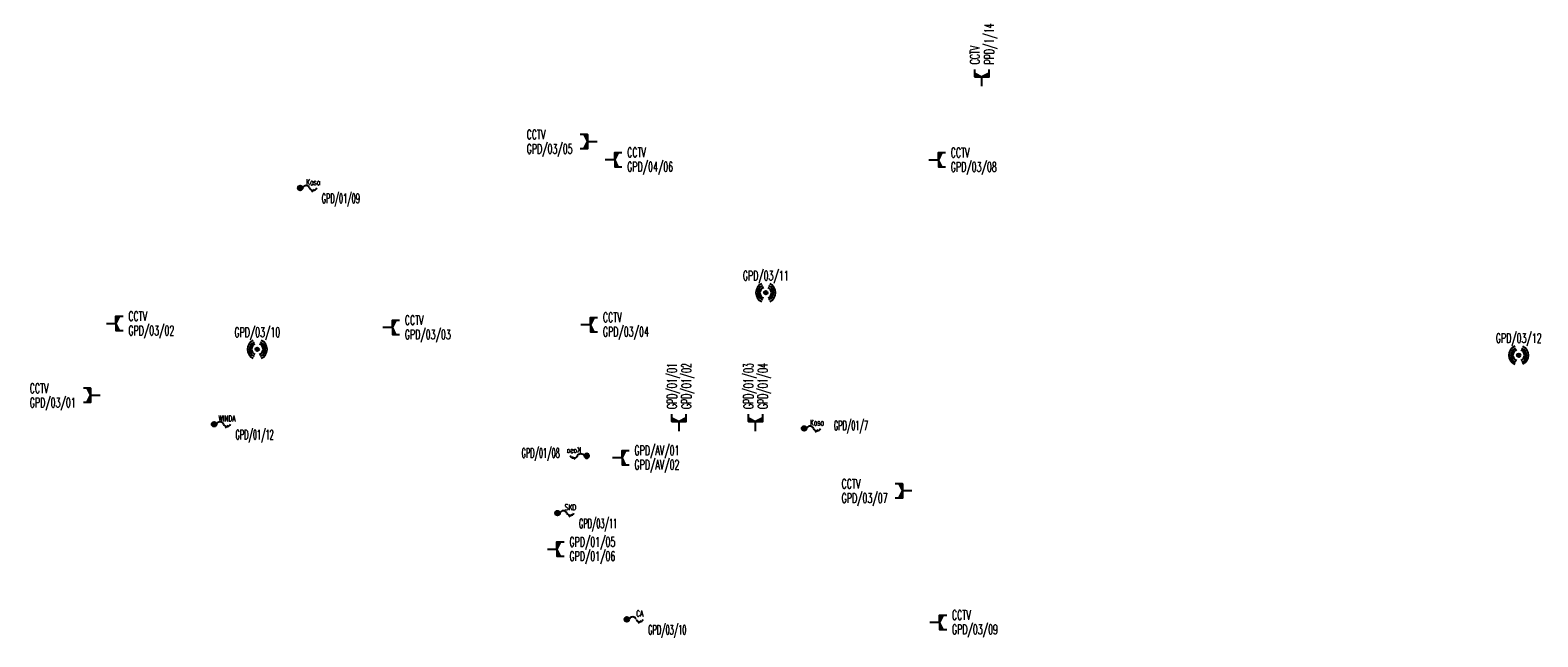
# Model space of a CAD drawing. Header units: millimetres. Extents: x 122179 to 292481, y 7094 to 104689.
# Tile 1 of 6: x 129906 to 158868, y 7275 to 18930. Entities that reach past the tile are written whole.
import ezdxf
from ezdxf.enums import TextEntityAlignment as Align

# ---------------------------------------------------------------- set-up
doc = ezdxf.new("R2010")
doc.units = ezdxf.units.MM
doc.header["$MEASUREMENT"] = 0
for name, color, linetype in [('_E_LAN', 7, 'Continuous'), ('_LAN', 2, 'Continuous'), ('_LAN_gniazda', 7, 'Continuous')]:
    doc.layers.add(name, color=color, linetype=linetype)
doc.styles.add('KOSEL', font='simplex.shx')

# ---------------------------------------------------------------- blocks, each defined once
blk = doc.blocks.new('PUNKT_WIFI')
at = {"layer": '_E_LAN'}
h = blk.add_hatch(color=3, dxfattribs=at)
h.dxf.hatch_style = 1
edge = h.paths.add_edge_path()
edge.add_arc((0, 0), 3.46, 0, 360)
at = {"layer": '_E_LAN', "color": 3}
blk.add_circle((0, 0), 3.46, dxfattribs=at)
at = {"layer": '_E_LAN'}
for radius, start, end in [(18.8, 114.2741, 245.7259), (14.9, 114.2741, 245.7259), (11.1, 114.2741, 245.7259), (11.1, 294.2741, 65.7259), (14.9, 294.2741, 65.7259), (18.8, 294.2741, 65.7259)]:
    blk.add_arc((0, 0), radius, start, end, dxfattribs=at)
at = {"color": 3, "style": 'KOSEL', "width": 0.6}
blk.add_attdef('ADRES', text='', height=16, dxfattribs=at).set_placement((0, 32.8), align=Align.MIDDLE_CENTER)
blk = doc.blocks.new('*U463')
for points in [[(220, 120), (160, 120), (160, 0)], [(160, 0), (160, -120), (220, -120)]]:
    blk.add_hatch(color=0).paths.add_polyline_path(points)
at = {"color": 0}
for p, q in [((0, 0), (160, 0)), ((160, 120), (160, -120)), ((160, -120), (280, -120))]:
    blk.add_line(p, q, dxfattribs=at)
for points in [[(220, 120), (160, 0), (160, 120), (280, 120)], [(160, 0), (160, -120), (220, -120), (160, 0)]]:
    blk.add_lwpolyline(points, dxfattribs=at)
at = {"insert": (0, 0), "char_height": 0.001, "attachment_point": 1, "style": 'KOSEL'}
blk.add_mtext_dynamic_manual_height_columns('KB', width=3.16, gutter_width=5, heights=[0], dxfattribs=at)
at = {"color": 6, "style": 'KOSEL', "width": 1.5}
blk.add_attdef('TYP', text='', height=43.2, rotation=90, dxfattribs=at).set_placement((259, 0), align=Align.MIDDLE_CENTER)
at = {"color": 3, "style": 'KOSEL', "width": 0.6}
for tag, p in [('ADRES_1', (367, 120)), ('ADRES_2', (367, -120))]:
    blk.add_attdef(tag, text='', height=160, dxfattribs=at).set_placement(p, align=Align.MIDDLE_LEFT)
blk = doc.blocks.new('*U531')
h = blk.add_hatch(color=256)
edge = h.paths.add_edge_path()
edge.add_arc((0, 0), 45.1, 0, 360)
blk.add_line((222, -71), (273, -20))
blk.add_circle((0, 0), 45.1)
for centre, start, end in [((113, -28), 22.6199, 157.3801), ((248, 28), 202.6199, 337.3801)]:
    blk.add_arc(centre, 73.2, start, end)
at = {"color": 0, "style": 'KOSEL', "width": 0.6}
blk.add_attdef('ILOSC', text='', height=112, dxfattribs=at).set_placement((247, 56), align=Align.CENTER)
at = {"color": 3, "style": 'KOSEL', "width": 0.5}
for tag, p in [('ADRES_1', (411, -92)), ('ADRES_2', (411, -292)), ('ADRES_3', (411, -492)), ('ADRES_4', (411, -692)), ('ADRES_5', (411, -892)), ('ADRES_6', (411, -1092))]:
    blk.add_attdef(tag, p, '', height=160, dxfattribs=at)
blk = doc.blocks.new('*U527')
h = blk.add_hatch(color=256)
edge = h.paths.add_edge_path()
edge.add_arc((0, 0), 45.1, 0, 360)
blk.add_line((222, -71), (273, -20))
blk.add_circle((0, 0), 45.1)
for centre, start, end in [((113, -28), 22.6199, 157.3801), ((248, 28), 202.6199, 337.3801)]:
    blk.add_arc(centre, 73.2, start, end)
at = {"color": 0, "style": 'KOSEL', "width": 0.6}
blk.add_attdef('ILOSC', text='', height=112, dxfattribs=at).set_placement((247, 56), align=Align.CENTER)
at = {"color": 3, "style": 'KOSEL', "width": 0.5}
for tag, p in [('ADRES_1', (411, -92)), ('ADRES_2', (411, -292)), ('ADRES_3', (411, -492)), ('ADRES_4', (411, -692)), ('ADRES_5', (411, -892)), ('ADRES_6', (411, -1092))]:
    blk.add_attdef(tag, p, '', height=160, dxfattribs=at)
blk = doc.blocks.new('*U528')
h = blk.add_hatch(color=256)
edge = h.paths.add_edge_path()
edge.add_arc((0, 0), 45.1, 0, 360)
blk.add_line((222, -71), (273, -20))
blk.add_circle((0, 0), 45.1)
for centre, start, end in [((113, -28), 22.6199, 157.3801), ((248, 28), 202.6199, 337.3801)]:
    blk.add_arc(centre, 73.2, start, end)
at = {"color": 0, "style": 'KOSEL', "width": 0.6}
blk.add_attdef('ILOSC', text='', height=112, dxfattribs=at).set_placement((247, 56), align=Align.CENTER)
at = {"color": 3, "style": 'KOSEL', "width": 0.5}
for tag, p in [('ADRES_1', (411, -92)), ('ADRES_2', (411, -292)), ('ADRES_3', (411, -492)), ('ADRES_4', (411, -692)), ('ADRES_5', (411, -892)), ('ADRES_6', (411, -1092))]:
    blk.add_attdef(tag, p, '', height=160, dxfattribs=at)
blk = doc.blocks.new('*U529')
h = blk.add_hatch(color=256)
edge = h.paths.add_edge_path()
edge.add_arc((0, 0), 45.1, 0, 360)
blk.add_line((222, -71), (273, -20))
blk.add_circle((0, 0), 45.1)
for centre, start, end in [((113, -28), 22.6199, 157.3801), ((248, 28), 202.6199, 337.3801)]:
    blk.add_arc(centre, 73.2, start, end)
at = {"color": 0, "style": 'KOSEL', "width": 0.6}
blk.add_attdef('ILOSC', text='', height=112, dxfattribs=at).set_placement((247, 56), align=Align.CENTER)
at = {"color": 3, "style": 'KOSEL', "width": 0.5}
for tag, p in [('ADRES_1', (411, -92)), ('ADRES_2', (411, -292)), ('ADRES_3', (411, -492)), ('ADRES_4', (411, -692)), ('ADRES_5', (411, -892)), ('ADRES_6', (411, -1092))]:
    blk.add_attdef(tag, p, '', height=160, dxfattribs=at)
blk = doc.blocks.new('*U530')
h = blk.add_hatch(color=256)
edge = h.paths.add_edge_path()
edge.add_arc((0, 0), 45.1, 0, 360)
blk.add_line((222, -71), (273, -20))
blk.add_circle((0, 0), 45.1)
for centre, start, end in [((113, -28), 22.6199, 157.3801), ((248, 28), 202.6199, 337.3801)]:
    blk.add_arc(centre, 73.2, start, end)
at = {"color": 0, "style": 'KOSEL', "width": 0.6}
blk.add_attdef('ILOSC', text='', height=112, dxfattribs=at).set_placement((247, 56), align=Align.CENTER)
at = {"color": 3, "style": 'KOSEL', "width": 0.5}
for tag, p in [('ADRES_1', (411, -92)), ('ADRES_2', (411, -292)), ('ADRES_3', (411, -492)), ('ADRES_4', (411, -692)), ('ADRES_5', (411, -892)), ('ADRES_6', (411, -1092))]:
    blk.add_attdef(tag, p, '', height=160, dxfattribs=at)
blk = doc.blocks.new('*U526')
h = blk.add_hatch(color=256)
edge = h.paths.add_edge_path()
edge.add_arc((0, 0), 45.1, 0, 360)
blk.add_line((222, -71), (273, -20))
blk.add_circle((0, 0), 45.1)
for centre, start, end in [((113, -28), 22.6199, 157.3801), ((248, 28), 202.6199, 337.3801)]:
    blk.add_arc(centre, 73.2, start, end)
at = {"color": 0, "style": 'KOSEL', "width": 0.6}
blk.add_attdef('ILOSC', text='', height=112, dxfattribs=at).set_placement((247, 56), align=Align.CENTER)
at = {"color": 3, "style": 'KOSEL', "width": 0.5}
for tag, p in [('ADRES_1', (411, -92)), ('ADRES_2', (411, -292)), ('ADRES_3', (411, -492)), ('ADRES_4', (411, -692)), ('ADRES_5', (411, -892)), ('ADRES_6', (411, -1092))]:
    blk.add_attdef(tag, p, '', height=160, dxfattribs=at)

msp = doc.modelspace()

# ---------------------------------------------------------------- hatches: boundary and pattern name
for points in [[(140543, 16925), (140611, 16925), (140611, 16787)], [(140611, 16787), (140611, 16649), (140543, 16649)], [(130998, 12050), (131066, 12050), (131066, 11912)], [(131066, 11912), (131066, 11774), (130998, 11774)], [(146593, 10215), (146661, 10215), (146661, 10078)], [(146661, 10078), (146661, 9940), (146593, 9940)]]:
    msp.add_hatch(color=0).paths.add_polyline_path(points)

# ---------------------------------------------------------------- linework, layer by layer
at = {"color": 0}
for p, q in [((140611, 16925), (140611, 16649)), ((140611, 16649), (140474, 16649)), ((140795, 16787), (140611, 16787)), ((131066, 12050), (131066, 11774)), ((131250, 11912), (131066, 11912)), ((131066, 11774), (130929, 11774)), ((146661, 10215), (146661, 9940)), ((146661, 9940), (146524, 9940)), ((146845, 10078), (146661, 10078))]:
    msp.add_line(p, q, dxfattribs=at)
for points in [[(140543, 16925), (140611, 16787), (140611, 16925), (140474, 16925)], [(140611, 16787), (140611, 16649), (140543, 16649), (140611, 16787)], [(130998, 12050), (131066, 11912), (131066, 12050), (130929, 12050)], [(131066, 11912), (131066, 11774), (130998, 11774), (131066, 11912)], [(146593, 10215), (146661, 10078), (146661, 10215), (146524, 10215)], [(146661, 10078), (146661, 9940), (146593, 9940), (146661, 10078)]]:
    msp.add_lwpolyline(points, dxfattribs=at)

# ---------------------------------------------------------------- block references
at = {"layer": '_E_LAN'}
ref = msp.add_blockref('PUNKT_WIFI', (144036, 13886), dxfattribs=dict(at, xscale=10, yscale=10, zscale=10))
ref.add_attrib('ADRES', 'GPD/03/11', dxfattribs={"layer": '0', "color": 3, "height": 183, "style": 'KOSEL', "width": 0.6}).set_placement((144036, 14214), align=Align.MIDDLE_CENTER)
ref = msp.add_blockref('PUNKT_WIFI', (134269, 12799), dxfattribs=dict(at, xscale=10, yscale=10, zscale=10))
ref.add_attrib('ADRES', 'GPD/03/10', dxfattribs={"layer": '0', "color": 3, "height": 183, "style": 'KOSEL', "width": 0.6}).set_placement((134269, 13126), align=Align.MIDDLE_CENTER)
ref = msp.add_blockref('PUNKT_WIFI', (158500, 12685), dxfattribs=dict(at, xscale=10, yscale=10, zscale=10))
ref.add_attrib('ADRES', 'GPD/03/12', dxfattribs={"layer": '0', "color": 3, "height": 183, "style": 'KOSEL', "width": 0.6}).set_placement((158500, 13013), align=Align.MIDDLE_CENTER)
at = {"layer": '_LAN'}
ref = msp.add_blockref('*U527', (135095, 15898), dxfattribs=at)
ref.add_attrib('ADRES_1', 'GPD/01/09', (135506, 15606), dxfattribs={"layer": '0', "color": 3, "height": 183, "style": 'KOSEL', "width": 0.5})
ref.add_attrib('ILOSC', 'Kasa', dxfattribs={"layer": '0', "color": 0, "height": 112, "style": 'KOSEL', "width": 0.6}).set_placement((135342, 15954), align=Align.CENTER)
ref = msp.add_blockref('*U528', (133440, 11359), dxfattribs=at)
ref.add_attrib('ADRES_1', 'GPD/01/12', (133851, 11067), dxfattribs={"layer": '0', "color": 3, "height": 183, "style": 'KOSEL', "width": 0.5})
ref.add_attrib('ILOSC', 'WINDA', dxfattribs={"layer": '0', "color": 0, "height": 112, "style": 'KOSEL', "width": 0.6}).set_placement((133687, 11415), align=Align.CENTER)
ref = msp.add_blockref('*U531', (144773, 11279), dxfattribs=at)
ref.add_attrib('ADRES_1', 'GPD/01/7', (145345, 11243), dxfattribs={"layer": '0', "color": 3, "height": 183, "style": 'KOSEL', "width": 0.5})
ref.add_attrib('ILOSC', 'Kasa', dxfattribs={"layer": '0', "color": 0, "height": 112, "style": 'KOSEL', "width": 0.6}).set_placement((145020, 11335), align=Align.CENTER)
ref = msp.add_blockref('*U526', (140597, 10751), dxfattribs=dict(at, xscale=-1))
ref.add_attrib('ADRES_1', 'GPD/01/08', (139346, 10715), dxfattribs={"layer": '0', "color": 3, "height": 183, "style": 'KOSEL', "width": 0.5})
ref.add_attrib('ILOSC', 'Kasa', dxfattribs={"layer": '0', "color": 0, "extrusion": (0, 0, -1), "height": 112, "style": 'KOSEL', "width": 0.6}).set_placement((-140350, 10807), align=Align.CENTER)
ref = msp.add_blockref('*U530', (140037, 9652), dxfattribs=at)
ref.add_attrib('ADRES_1', 'GPD/03/11', (140448, 9360), dxfattribs={"layer": '0', "color": 3, "height": 183, "style": 'KOSEL', "width": 0.5})
ref.add_attrib('ILOSC', 'SKD', dxfattribs={"layer": '0', "color": 0, "height": 112, "style": 'KOSEL', "width": 0.6}).set_placement((140284, 9708), align=Align.CENTER)
ref = msp.add_blockref('*U529', (141368, 7611), dxfattribs=at)
ref.add_attrib('ADRES_1', 'GPD/03/10', (141778, 7319), dxfattribs={"layer": '0', "color": 3, "height": 183, "style": 'KOSEL', "width": 0.5})
ref.add_attrib('ILOSC', 'CA', dxfattribs={"layer": '0', "color": 0, "height": 112, "style": 'KOSEL', "width": 0.6}).set_placement((141615, 7667), align=Align.CENTER)
at = {"layer": '_LAN_gniazda'}
ref = msp.add_blockref('*U463', (148190, 17851), dxfattribs=dict(at, xscale=1.148347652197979, yscale=1.148347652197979, zscale=1.148347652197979, rotation=90))
ref.add_attrib('ADRES_1', 'CCTV', dxfattribs={"layer": '0', "color": 3, "height": 183.7, "rotation": 90, "style": 'KOSEL', "width": 0.6}).set_placement((148052, 18273), align=Align.MIDDLE_LEFT)
ref.add_attrib('ADRES_2', 'PPD/1/14', dxfattribs={"layer": '0', "color": 3, "height": 183.7, "rotation": 90, "style": 'KOSEL', "width": 0.6}).set_placement((148328, 18273), align=Align.MIDDLE_LEFT)
ref = msp.add_blockref('*U463', (140952, 16443), dxfattribs=dict(at, xscale=1.148347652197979, yscale=1.148347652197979, zscale=1.148347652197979))
ref.add_attrib('ADRES_1', 'CCTV', dxfattribs={"layer": '0', "color": 3, "height": 183.7, "style": 'KOSEL', "width": 0.6}).set_placement((141374, 16581), align=Align.MIDDLE_LEFT)
ref.add_attrib('ADRES_2', 'GPD/04/06', dxfattribs={"layer": '0', "color": 3, "height": 183.7, "style": 'KOSEL', "width": 0.6}).set_placement((141374, 16306), align=Align.MIDDLE_LEFT)
ref = msp.add_blockref('*U463', (147168, 16440), dxfattribs=dict(at, xscale=1.148347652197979, yscale=1.148347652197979, zscale=1.148347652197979))
ref.add_attrib('ADRES_1', 'CCTV', dxfattribs={"layer": '0', "color": 3, "height": 183.7, "style": 'KOSEL', "width": 0.6}).set_placement((147590, 16578), align=Align.MIDDLE_LEFT)
ref.add_attrib('ADRES_2', 'GPD/03/08', dxfattribs={"layer": '0', "color": 3, "height": 183.7, "style": 'KOSEL', "width": 0.6}).set_placement((147590, 16302), align=Align.MIDDLE_LEFT)
ref = msp.add_blockref('*U463', (131370, 13297), dxfattribs=dict(at, xscale=1.148347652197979, yscale=1.148347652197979, zscale=1.148347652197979))
ref.add_attrib('ADRES_1', 'CCTV', dxfattribs={"layer": '0', "color": 3, "height": 183.7, "style": 'KOSEL', "width": 0.6}).set_placement((131792, 13435), align=Align.MIDDLE_LEFT)
ref.add_attrib('ADRES_2', 'GPD/03/02', dxfattribs={"layer": '0', "color": 3, "height": 183.7, "style": 'KOSEL', "width": 0.6}).set_placement((131792, 13159), align=Align.MIDDLE_LEFT)
ref = msp.add_blockref('*U463', (136680, 13221), dxfattribs=dict(at, xscale=1.148347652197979, yscale=1.148347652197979, zscale=1.148347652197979))
ref.add_attrib('ADRES_1', 'CCTV', dxfattribs={"layer": '0', "color": 3, "height": 183.7, "style": 'KOSEL', "width": 0.6}).set_placement((137103, 13359), align=Align.MIDDLE_LEFT)
ref.add_attrib('ADRES_2', 'GPD/03/03', dxfattribs={"layer": '0', "color": 3, "height": 183.7, "style": 'KOSEL', "width": 0.6}).set_placement((137103, 13083), align=Align.MIDDLE_LEFT)
ref = msp.add_blockref('*U463', (140486, 13275), dxfattribs=dict(at, xscale=1.148347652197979, yscale=1.148347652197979, zscale=1.148347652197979))
ref.add_attrib('ADRES_1', 'CCTV', dxfattribs={"layer": '0', "color": 3, "extrusion": (0, 0, -1), "height": 183.7, "style": 'KOSEL', "text_generation_flag": 2, "width": 0.6}).set_placement((-140908, 13413), align=Align.MIDDLE_LEFT)
ref.add_attrib('ADRES_2', 'GPD/03/04', dxfattribs={"layer": '0', "color": 3, "extrusion": (0, 0, -1), "height": 183.7, "style": 'KOSEL', "text_generation_flag": 2, "width": 0.6}).set_placement((-140908, 13137), align=Align.MIDDLE_LEFT)
ref = msp.add_blockref('*U463', (142373, 11229), dxfattribs=dict(at, xscale=1.148347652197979, yscale=1.148347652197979, zscale=1.148347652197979, rotation=90))
ref.add_attrib('ADRES_1', 'GPD/01/01', dxfattribs={"layer": '0', "color": 3, "height": 183.7, "rotation": 90, "style": 'KOSEL', "width": 0.6}).set_placement((142235, 11651), align=Align.MIDDLE_LEFT)
ref.add_attrib('ADRES_2', 'GPD/01/02', dxfattribs={"layer": '0', "color": 3, "height": 183.7, "rotation": 90, "style": 'KOSEL', "width": 0.6}).set_placement((142511, 11651), align=Align.MIDDLE_LEFT)
ref = msp.add_blockref('*U463', (143841, 11229), dxfattribs=dict(at, xscale=1.148347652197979, yscale=1.148347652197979, zscale=1.148347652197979, rotation=90))
ref.add_attrib('ADRES_1', 'GPD/01/03', dxfattribs={"layer": '0', "color": 3, "height": 183.7, "rotation": 90, "style": 'KOSEL', "width": 0.6}).set_placement((143703, 11651), align=Align.MIDDLE_LEFT)
ref.add_attrib('ADRES_2', 'GPD/01/04', dxfattribs={"layer": '0', "color": 3, "height": 183.7, "rotation": 90, "style": 'KOSEL', "width": 0.6}).set_placement((143979, 11651), align=Align.MIDDLE_LEFT)
ref = msp.add_blockref('*U463', (141092, 10719), dxfattribs=dict(at, xscale=1.148347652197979, yscale=1.148347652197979, zscale=1.148347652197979))
ref.add_attrib('ADRES_1', 'GPD/AV/01', dxfattribs={"layer": '0', "color": 3, "height": 183.7, "style": 'KOSEL', "width": 0.6}).set_placement((141514, 10857), align=Align.MIDDLE_LEFT)
ref.add_attrib('ADRES_2', 'GPD/AV/02', dxfattribs={"layer": '0', "color": 3, "height": 183.7, "style": 'KOSEL', "width": 0.6}).set_placement((141514, 10581), align=Align.MIDDLE_LEFT)
ref = msp.add_blockref('*U463', (139842, 8961), dxfattribs=dict(at, xscale=1.148347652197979, yscale=1.148347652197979, zscale=1.148347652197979))
ref.add_attrib('ADRES_1', 'GPD/01/05', dxfattribs={"layer": '0', "color": 3, "height": 183.7, "style": 'KOSEL', "width": 0.6}).set_placement((140264, 9099), align=Align.MIDDLE_LEFT)
ref.add_attrib('ADRES_2', 'GPD/01/06', dxfattribs={"layer": '0', "color": 3, "height": 183.7, "style": 'KOSEL', "width": 0.6}).set_placement((140264, 8824), align=Align.MIDDLE_LEFT)
ref = msp.add_blockref('*U463', (147191, 7556), dxfattribs=dict(at, xscale=1.148347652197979, yscale=1.148347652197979, zscale=1.148347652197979))
ref.add_attrib('ADRES_1', 'CCTV', dxfattribs={"layer": '0', "color": 3, "height": 183.7, "style": 'KOSEL', "width": 0.6}).set_placement((147613, 7694), align=Align.MIDDLE_LEFT)
ref.add_attrib('ADRES_2', 'GPD/03/09', dxfattribs={"layer": '0', "color": 3, "height": 183.7, "style": 'KOSEL', "width": 0.6}).set_placement((147613, 7418), align=Align.MIDDLE_LEFT)

# ---------------------------------------------------------------- texts
at = {"color": 3, "style": 'KOSEL', "width": 0.6}
for tag, text, height, p in [('CCTV', '', 184, (139443, 16925)), ('GPD/03/05', 'adres_gniazda', 183.74, (139443, 16649)), ('CCTV', '', 184, (129898, 12050)), ('GPD/03/01', 'adres_gniazda', 183.74, (129898, 11774)), ('CCTV', '', 184, (145493, 10215)), ('GPD/03/07', 'adres_gniazda', 183.74, (145493, 9940))]:
    msp.add_attdef(tag, text=text, height=height, dxfattribs=at).set_placement(p, align=Align.MIDDLE_LEFT)

doc.saveas('drawing.dxf')
